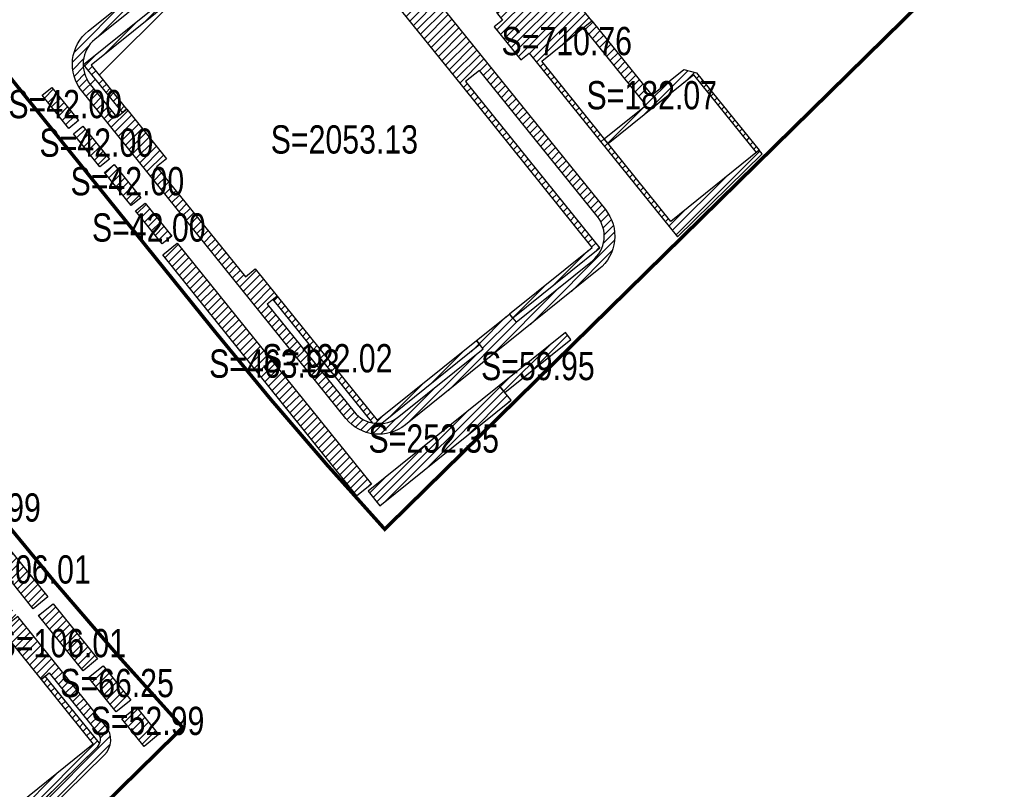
# Model space of a CAD drawing. Header units: millimetres. Extents: x 38389465 to 38395088, y 2473666 to 2480744.
# Tile 245 of 256: x 38394768 to 38395046, y 2477784 to 2478002. Entities that reach past the tile are written whole.
import ezdxf
from ezdxf.enums import TextEntityAlignment as Align

# ---------------------------------------------------------------- set-up
doc = ezdxf.new("R2010")
doc.units = ezdxf.units.MM
doc.header["$LTSCALE"] = 2
doc.linetypes.add('CENTER2', pattern=[1.125, 0.75, -0.125, 0.125, -0.125])
for name, color, linetype in [('MJZJ', 7, 'CONTINUOUS'), ('w-用地红线', 1, 'CONTINUOUS'), ('路面铺装', 143, 'CENTER2')]:
    doc.layers.add(name, color=color, linetype=linetype)
doc.styles.add('中等线体', font='txt', dxfattribs={"width": 0.8})
pattern_1 = [(45, (0, 0), (-1.131370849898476, 1.131370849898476), [])]

msp = doc.modelspace()

# ---------------------------------------------------------------- hatches: boundary and pattern name
at = {"layer": 'MJZJ', "linetype": 'ByBlock'}
h = msp.add_hatch(dxfattribs=at)
h.set_pattern_fill('411B', color=256, scale=2, style=0)
h.set_pattern_definition(pattern_1)
edge = h.paths.add_edge_path()
edge.add_line((38394858.80334742, 2478040.600576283), (38394875.71041975, 2478019.59980441))
edge.add_line((38394875.71041975, 2478019.59980441), (38394873.37502363, 2478017.717256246))
edge.add_line((38394873.37502363, 2478017.717256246), (38394856.47139608, 2478038.71312515))
edge.add_arc((38394849.45476053, 2478033.011124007), 9.041348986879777, 39.09870221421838, 128.5750090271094)
edge.add_line((38394843.81712991, 2478040.079583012), (38394789.13414594, 2477996.056041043))
edge.add_arc((38394794.92986508, 2477989.022065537), 9.114119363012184, 129.4871802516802, 218.5920891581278)
edge.add_line((38394787.80620919, 2477983.336935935), (38394795.32720499, 2477974.012304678))
edge.add_line((38394795.32720499, 2477974.012304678), (38394798.13123865, 2477976.27243394))
edge.add_line((38394798.13123865, 2477976.27243394), (38394809.38767843, 2477962.290479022))
edge.add_line((38394809.38767843, 2477962.290479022), (38394806.58233155, 2477960.031980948))
edge.add_line((38394806.58233155, 2477960.031980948), (38394831.66763315, 2477928.872790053))
edge.add_line((38394831.66763315, 2477928.872790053), (38394834.47166684, 2477931.13291933))
edge.add_line((38394834.47166684, 2477931.13291933), (38394840.68019456, 2477923.421124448))
edge.add_line((38394840.68019456, 2477923.421124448), (38394837.87616087, 2477921.160995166))
edge.add_line((38394837.87616087, 2477921.160995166), (38394862.393989, 2477890.709116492))
edge.add_arc((38394869.40443993, 2477896.353013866), 8.999999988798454, 218.8364669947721, 308.8364670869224)
edge.add_line((38394875.04833732, 2477889.342562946), (38394898.88834324, 2477908.527436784))
edge.add_line((38394898.88834324, 2477908.527436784), (38394897.00494164, 2477910.866865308))
edge.add_line((38394897.00494164, 2477910.866865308), (38394906.31144548, 2477918.362963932))
edge.add_line((38394906.31144548, 2477918.362963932), (38394908.19307603, 2477916.026367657))
edge.add_line((38394908.19307603, 2477916.026367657), (38394929.76124112, 2477933.41848375))
edge.add_arc((38394924.04823238, 2477940.430476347), 9.044695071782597, 309.1713659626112, 398.6064926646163)
edge.add_line((38394931.11620727, 2477946.074078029), (38394897.86379525, 2477987.300541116))
edge.add_line((38394897.86379525, 2477987.300541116), (38394893.89051311, 2477984.103006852))
edge.add_line((38394893.89051311, 2477984.103006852), (38394931.83101907, 2477936.978178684))
edge.add_line((38394931.83101907, 2477936.978178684), (38394907.29315265, 2477917.221737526))
edge.add_line((38394907.29315265, 2477917.221737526), (38394906.35039242, 2477918.394318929))
edge.add_line((38394906.35039242, 2477918.394318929), (38394929.71798672, 2477937.206846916))
edge.add_line((38394929.71798672, 2477937.206846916), (38394892.72114147, 2477983.162919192))
edge.add_line((38394892.72114147, 2477983.162919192), (38394868.26446345, 2478013.541277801))
edge.add_line((38394868.26446345, 2478013.541277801), (38394848.82211615, 2478037.6899869))
edge.add_line((38394848.82211615, 2478037.6899869), (38394788.06485083, 2477988.776190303))
edge.add_line((38394788.06485083, 2477988.776190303), (38394798.10047111, 2477976.311853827))
edge.add_line((38394798.10047111, 2477976.311853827), (38394796.93237331, 2477975.371454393))
edge.add_line((38394796.93237331, 2477975.371454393), (38394785.95935179, 2477988.999177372))
edge.add_line((38394785.95935179, 2477988.999177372), (38394849.05171046, 2478039.796412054))
edge.add_line((38394849.05171046, 2478039.796412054), (38394869.43363393, 2478014.48161566))
edge.add_line((38394869.43363393, 2478014.48161566), (38394875.74275587, 2478019.561647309))
edge.add_line((38394875.74275587, 2478019.561647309), (38394900.19820742, 2477989.182646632))
edge.add_line((38394900.19820742, 2477989.182646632), (38394933.43320269, 2477947.900637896))
edge.add_arc((38394924.08593477, 2477940.375441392), 11.99999999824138, -51.163532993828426, 38.83646697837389, ccw=False)
edge.add_line((38394931.61113128, 2477931.028173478), (38394876.92961393, 2477887.005773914))
edge.add_arc((38394869.40441744, 2477896.353041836), 11.99999998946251, 218.8364669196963, 308.836466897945, ccw=False)
edge.add_line((38394860.05714951, 2477888.827845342), (38394785.4322674, 2477981.521606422))
edge.add_arc((38394794.77953535, 2477989.046802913), 12.00000001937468, 128.8364426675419, 218.8364668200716, ccw=False)
edge.add_line((38394787.2543428, 2477998.394074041), (38394841.93587887, 2478042.416450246))
edge.add_arc((38394849.46107142, 2478033.069179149), 12.00000000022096, 38.836466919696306, 128.8364427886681, ccw=False)
edge.add_line((38394858.80833935, 2478040.594375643), (38394858.80334742, 2478040.600576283))
h = msp.add_hatch(dxfattribs=at)
h.set_pattern_fill('411B', color=256, scale=2, style=0)
h.set_pattern_definition(pattern_1)
edge = h.paths.add_edge_path()
edge.add_line((38394909.56590717, 2477990.304399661), (38394911.90324552, 2477992.186836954))
edge.add_line((38394911.90324552, 2477992.186836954), (38394953.78478305, 2477940.184401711))
edge.add_line((38394953.78478305, 2477940.184401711), (38394977.71214192, 2477963.696983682))
edge.add_line((38394977.71214192, 2477963.696983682), (38394976.91910212, 2477964.674548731))
edge.add_line((38394976.91910212, 2477964.674548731), (38394951.92090254, 2477944.549268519))
edge.add_line((38394951.92090254, 2477944.549268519), (38394915.42369607, 2477989.883516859))
edge.add_line((38394915.42369607, 2477989.883516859), (38394929.60038567, 2478001.296732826))
edge.add_line((38394929.60038567, 2478001.296732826), (38394927.09095614, 2478004.413679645))
edge.add_line((38394927.09095614, 2478004.413679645), (38394929.8398493, 2478006.62679205))
edge.add_arc((38394970.57070849, 2478034.717174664), 49.47800001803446, 200.3830214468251, 214.5924172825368, ccw=False)
edge.add_line((38394924.19076151, 2478017.48426999), (38394919.56586321, 2478013.760906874))
edge.add_line((38394919.56586321, 2478013.760906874), (38394900.31483623, 2478037.673170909))
edge.add_line((38394900.31483623, 2478037.673170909), (38394897.97801935, 2478035.791871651))
edge.add_line((38394897.97801935, 2478035.791871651), (38394915.53681284, 2478013.981580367))
edge.add_line((38394915.53681284, 2478013.981580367), (38394902.68573486, 2478003.635293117))
edge.add_line((38394902.68573486, 2478003.635293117), (38394904.37796926, 2478001.533376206))
edge.add_line((38394904.37796926, 2478001.533376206), (38394902.04051334, 2477999.651562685))
edge.add_line((38394902.04051334, 2477999.651562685), (38394909.56590717, 2477990.304399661))
h = msp.add_hatch(dxfattribs=at)
h.set_pattern_fill('411B', color=256, scale=2, style=0)
h.set_pattern_definition(pattern_1)
h.paths.add_polyline_path([(38394929.60038567, 2478001.296732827), (38394946.53207945, 2477980.265380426), (38394955.59350834, 2477987.56045766), (38394959.15289319, 2477986.57461578), (38394976.91910212, 2477964.674548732), (38394976.14382379, 2477964.050396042), (38394958.45961036, 2477986.016475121), (38394934.23668908, 2477966.515347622), (38394933.10790951, 2477967.917437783), (38394944.94778222, 2477977.449354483), (38394927.26356879, 2477999.415433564)])
h = msp.add_hatch(dxfattribs=at)
h.set_pattern_fill('411B', color=256, scale=2, style=0)
h.set_pattern_definition(pattern_1)
h.paths.add_polyline_path([(38394774.26976208, 2477980.237776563), (38394776.99604857, 2477982.432625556), (38394784.52124508, 2477973.08535766), (38394781.79495859, 2477970.890508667)])
h = msp.add_hatch(dxfattribs=at)
h.set_pattern_fill('411B', color=256, scale=2, style=0)
h.set_pattern_definition(pattern_1)
h.paths.add_polyline_path([(38394783.04915802, 2477969.33263068), (38394785.7754445, 2477971.527479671), (38394793.30064102, 2477962.180211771), (38394790.57435454, 2477959.98536278)])
h = msp.add_hatch(dxfattribs=at)
h.set_pattern_fill('411B', color=256, scale=2, style=0)
h.set_pattern_definition(pattern_1)
h.paths.add_polyline_path([(38394791.828554, 2477958.427484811), (38394794.55484038, 2477960.62233372), (38394802.08003688, 2477951.275065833), (38394799.3537505, 2477949.080216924)])
h = msp.add_hatch(dxfattribs=at)
h.set_pattern_fill('411B', color=256, scale=2, style=0)
h.set_pattern_definition(pattern_1)
h.paths.add_polyline_path([(38394800.60794996, 2477947.522338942), (38394803.33423629, 2477949.717187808), (38394810.85938583, 2477940.369978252), (38394808.1330995, 2477938.175129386)])
h = msp.add_hatch(dxfattribs=at)
h.set_pattern_fill('411B', color=256, scale=2, style=0)
h.set_pattern_definition(pattern_1)
h.paths.add_polyline_path([(38394808.29979791, 2477935.094221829), (38394812.42987888, 2477938.419222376), (38394867.29985801, 2477870.263607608), (38394863.16977704, 2477866.938607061)])
h = msp.add_hatch(dxfattribs=at)
h.set_pattern_fill('411B', color=256, scale=2, style=0)
h.set_pattern_definition(pattern_1)
edge = h.paths.add_edge_path()
edge.add_line((38394897.94588476, 2477909.696541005), (38394870.24304572, 2477887.392169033))
edge.add_arc((38394869.40443992, 2477896.353013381), 8.999999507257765, 258.8052134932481, 275.3464863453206, ccw=False)
edge.add_line((38394867.6571342, 2477887.524258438), (38394839.53873441, 2477922.497692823))
edge.add_line((38394839.53873441, 2477922.497692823), (38394840.68238162, 2477923.41840784))
edge.add_line((38394840.68238162, 2477923.41840784), (38394868.96286281, 2477888.301820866))
edge.add_line((38394868.96286281, 2477888.301820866), (38394897.00494164, 2477910.866865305))
edge.add_line((38394897.00494164, 2477910.866865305), (38394897.94588476, 2477909.696541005))
h = msp.add_hatch(dxfattribs=at)
h.set_pattern_fill('411B', color=256, scale=2, style=0)
h.set_pattern_definition(pattern_1)
h.paths.add_polyline_path([(38394905.01126451, 2477896.133796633), (38394923.70580033, 2477911.184189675), (38394922.13927989, 2477913.130010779), (38394903.44474407, 2477898.079617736)])
h = msp.add_hatch(dxfattribs=at)
h.set_pattern_fill('411B', color=256, scale=2, style=0)
h.set_pattern_definition(pattern_1)
h.paths.add_polyline_path([(38394869.69631492, 2477864.105099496), (38394906.76865277, 2477893.950892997), (38394903.44362684, 2477898.081005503), (38394866.37128899, 2477868.235212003)])
h = msp.add_hatch(dxfattribs=at)
h.set_pattern_fill('411B', color=256, scale=2, style=0)
h.set_pattern_definition(pattern_1)
h.paths.add_polyline_path([(38394759.13137416, 2477850.576815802), (38394763.26025202, 2477853.900847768), (38394775.80224065, 2477838.322074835), (38394771.67336279, 2477834.998042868)])
h = msp.add_hatch(dxfattribs=at)
h.set_pattern_fill('411B', color=256, scale=2, style=0)
h.set_pattern_definition(pattern_1)
edge = h.paths.add_edge_path()
edge.add_line((38394767.30883637, 2477832.76920948), (38394764.9720194, 2477830.887910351))
edge.add_line((38394764.9720194, 2477830.887910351), (38394762.63380289, 2477829.008410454))
edge.add_line((38394762.63380289, 2477829.008410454), (38394773.92182536, 2477814.987691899))
edge.add_line((38394773.92182536, 2477814.987691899), (38394776.25836466, 2477816.868767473))
edge.add_line((38394776.25836466, 2477816.868767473), (38394789.96907512, 2477799.83824037))
edge.add_arc((38394787.63225542, 2477797.956944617), 3.000000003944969, -45.50112146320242, 38.83638420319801, ccw=False)
edge.add_line((38394789.73494133, 2477795.81715211), (38394740.2726573, 2477747.212604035))
edge.add_arc((38394733.96459957, 2477753.631981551), 8.999999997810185, 218.8363842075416, 314.49887849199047, ccw=False)
edge.add_line((38394726.95414048, 2477747.988094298), (38394687.31750491, 2477797.222070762))
edge.add_arc((38394689.63698633, 2477799.124702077), 3.000000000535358, 128.837242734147, 219.3614487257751, ccw=False)
edge.add_line((38394687.75565556, 2477801.461493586), (38394728.34031492, 2477834.133153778))
edge.add_line((38394728.34031492, 2477834.133153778), (38394731.16216571, 2477830.628150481))
edge.add_line((38394731.16216571, 2477830.628150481), (38394740.50941455, 2477838.153370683))
edge.add_line((38394740.50941455, 2477838.153370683), (38394737.68782955, 2477841.658764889))
edge.add_line((38394737.68782955, 2477841.658764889), (38394746.64280158, 2477848.871028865))
edge.add_arc((38394748.52413233, 2477846.534237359), 2.999999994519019, 38.83638414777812, 128.8372426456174, ccw=False)
edge.add_line((38394750.86095203, 2477848.415533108), (38394750.85605843, 2477848.421812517))
edge.add_line((38394750.85605843, 2477848.421812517), (38394764.9720194, 2477830.887910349))
edge.add_line((38394764.9720194, 2477830.887910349), (38394767.30883637, 2477832.76920948))
edge.add_line((38394767.30883637, 2477832.76920948), (38394753.19777174, 2477850.296828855))
edge.add_arc((38394748.52413234, 2477846.534237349), 6.000000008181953, 38.83638420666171, 128.837242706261)
edge.add_line((38394744.76147081, 2477851.207820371), (38394685.8743248, 2477803.798285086))
edge.add_arc((38394689.63698632, 2477799.124702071), 5.999999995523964, 128.8372426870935, 219.2076712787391)
edge.add_line((38394684.98782717, 2477795.331903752), (38394724.61732078, 2477746.106798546))
edge.add_arc((38394733.96459957, 2477753.631981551), 12.00000000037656, 218.8363842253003, 314.4988785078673)
edge.add_line((38394742.37534321, 2477745.07281153), (38394791.83762725, 2477793.677359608))
edge.add_arc((38394787.63225543, 2477797.95694462), 6.000000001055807, 314.4988785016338, 398.8363842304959)
edge.add_line((38394792.30589482, 2477801.719536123), (38394767.30883637, 2477832.76920948))
h = msp.add_hatch(dxfattribs=at)
h.set_pattern_fill('411B', color=256, scale=2, style=0)
h.set_pattern_definition(pattern_1)
edge = h.paths.add_edge_path()
edge.add_line((38394726.28758769, 2477809.889828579), (38394698.47981533, 2477787.5019506))
edge.add_line((38394698.47981533, 2477787.5019506), (38394691.20596857, 2477796.53660668))
edge.add_line((38394691.20596857, 2477796.53660668), (38394750.40457636, 2477844.197372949))
edge.add_line((38394750.40457636, 2477844.197372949), (38394762.63313323, 2477829.008427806))
edge.add_line((38394762.63313323, 2477829.008427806), (38394763.80611571, 2477829.952759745))
edge.add_line((38394763.80611571, 2477829.952759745), (38394750.63848756, 2477846.308573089))
edge.add_line((38394750.63848756, 2477846.308573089), (38394688.24103882, 2477796.074104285))
edge.add_line((38394688.24103882, 2477796.074104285), (38394726.95347083, 2477747.988111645))
edge.add_arc((38394733.99507941, 2477753.670474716), 9.048397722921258, 218.9024700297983, 263.6855806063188)
edge.add_arc((38394733.94562683, 2477753.66045613), 9.033128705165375, 263.9903602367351, 314.4551724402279)
edge.add_line((38394740.27198765, 2477747.212621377), (38394755.69463129, 2477762.359392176))
edge.add_line((38394755.69463129, 2477762.359392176), (38394754.28723535, 2477764.107560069))
edge.add_line((38394754.28723535, 2477764.107560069), (38394742.0507986, 2477754.255554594))
edge.add_line((38394742.0507986, 2477754.255554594), (38394738.86594593, 2477751.691528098))
edge.add_line((38394738.86594593, 2477751.691528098), (38394733.56923619, 2477747.427026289))
edge.add_line((38394733.56923619, 2477747.427026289), (38394700.56972543, 2477788.415100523))
edge.add_line((38394700.56972543, 2477788.415100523), (38394721.29029825, 2477805.096593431))
edge.add_line((38394721.29029825, 2477805.096593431), (38394754.28723535, 2477764.107560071))
edge.add_line((38394754.28723535, 2477764.107560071), (38394755.69463129, 2477762.359392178))
edge.add_line((38394755.69463129, 2477762.359392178), (38394764.44913276, 2477770.957297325))
edge.add_line((38394764.44913276, 2477770.957297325), (38394789.73484015, 2477795.817728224))
edge.add_arc((38394787.63158601, 2477797.956961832), 2.99999973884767, 314.5141007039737, 339.7593029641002)
edge.add_line((38394790.44632833, 2477796.91906776), (38394775.12170439, 2477815.954233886))
edge.add_line((38394775.12170439, 2477815.954233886), (38394773.9211557, 2477814.987709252))
edge.add_line((38394773.9211557, 2477814.987709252), (38394788.65820564, 2477796.682891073))
edge.add_line((38394788.65820564, 2477796.682891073), (38394757.26731151, 2477771.410339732))
edge.add_line((38394757.26731151, 2477771.410339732), (38394726.28758769, 2477809.889828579))
h = msp.add_hatch(dxfattribs=at)
h.set_pattern_fill('411B', color=256, scale=2, style=0)
h.set_pattern_definition(pattern_1)
h.paths.add_polyline_path([(38394773.24031126, 2477833.052725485), (38394777.3687666, 2477836.376417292), (38394789.91206734, 2477820.796014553), (38394785.783612, 2477817.472322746)])
h = msp.add_hatch(dxfattribs=at)
h.set_pattern_fill('411B', color=256, scale=2, style=0)
h.set_pattern_definition(pattern_1)
h.paths.add_polyline_path([(38394787.35081049, 2477815.52452026), (38394791.47997303, 2477818.848781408), (38394799.31739039, 2477809.113694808), (38394795.18822785, 2477805.78943366)])
h = msp.add_hatch(dxfattribs=at)
h.set_pattern_fill('411B', color=256, scale=2, style=0)
h.set_pattern_definition(pattern_1)
h.paths.add_polyline_path([(38394796.75825202, 2477803.841197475), (38394800.88666801, 2477807.164857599), (38394807.15633636, 2477799.377118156), (38394803.02792037, 2477796.053458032)])

# ---------------------------------------------------------------- linework, layer by layer
at = {"layer": 'w-用地红线', "linetype": 'CENTER2', "ltscale": 10, "const_width": 1, "flags": 128}
for points in [[(38394644.46617416, 2478419.97604713), (38394644.45950175, 2478419.987131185), (38394640.65995327, 2478426.298398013), (38394659.42195328, 2478433.594398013), (38394678.42895328, 2478440.222398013), (38394678.83795327, 2478440.357398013), (38394679.44195327, 2478440.555398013), (38394680.04495327, 2478440.752398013), (38394680.64995328, 2478440.949398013), (38394681.25395327, 2478441.145398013), (38394681.85895327, 2478441.341398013), (38394682.46395327, 2478441.536398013), (38394683.06995327, 2478441.730398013), (38394683.67595328, 2478441.924398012), (38394684.28195328, 2478442.117398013), (38394684.87395328, 2478442.305398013), (38394685.48195327, 2478442.497398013), (38394686.08895327, 2478442.689398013), (38394686.69695327, 2478442.880398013), (38394687.30495327, 2478443.071398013), (38394687.91395327, 2478443.261398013), (38394688.52295327, 2478443.450398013), (38394689.13195328, 2478443.639398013), (38394689.74195328, 2478443.827398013), (38394690.35195328, 2478444.015398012), (38394690.96195327, 2478444.203398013), (38394691.57295328, 2478444.390398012), (38394692.18395327, 2478444.576398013), (38394692.79595327, 2478444.762398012), (38394693.40695328, 2478444.947398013), (38394694.01995327, 2478445.132398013), (38394694.63195328, 2478445.316398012), (38394695.24495327, 2478445.500398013), (38394695.85795327, 2478445.683398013), (38394696.47195327, 2478445.866398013), (38394697.08495327, 2478446.049398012), (38394697.69995327, 2478446.230398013), (38394698.31395327, 2478446.412398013), (38394698.92895328, 2478446.593398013), (38394699.54395327, 2478446.773398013), (38394700.15995327, 2478446.953398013), (38394700.77595327, 2478447.132398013), (38394701.39195327, 2478447.311398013), (38394702.00795327, 2478447.490398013), (38394702.62495327, 2478447.668398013), (38394703.24195328, 2478447.846398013), (38394703.46395327, 2478447.910398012), (38394703.85995328, 2478448.023398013), (38394704.47795327, 2478448.200398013), (38394705.09595327, 2478448.376398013), (38394705.71395327, 2478448.552398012), (38394706.33295327, 2478448.727398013), (38394706.95195327, 2478448.902398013), (38394707.57195327, 2478449.077398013), (38394708.19095327, 2478449.251398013), (38394708.81095327, 2478449.424398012), (38394709.43195327, 2478449.598398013), (38394710.05195327, 2478449.771398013), (38394710.67295327, 2478449.943398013), (38394711.29395327, 2478450.115398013), (38394711.91595327, 2478450.287398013), (38394712.53795327, 2478450.458398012), (38394713.15995327, 2478450.629398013), (38394713.78295327, 2478450.799398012), (38394714.40495327, 2478450.969398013), (38394715.02795327, 2478451.139398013), (38394715.65195327, 2478451.308398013), (38394716.27495328, 2478451.477398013), (38394716.89895327, 2478451.645398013), (38394717.52395327, 2478451.813398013), (38394718.14795327, 2478451.981398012), (38394718.77295327, 2478452.148398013), (38394719.39795327, 2478452.315398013), (38394720.02295327, 2478452.482398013), (38394720.64895327, 2478452.648398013), (38394721.27495328, 2478452.814398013), (38394721.90095327, 2478452.980398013), (38394722.52795327, 2478453.145398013), (38394723.15495327, 2478453.310398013), (38394723.78195328, 2478453.475398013), (38394724.40895327, 2478453.639398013), (38394725.03695327, 2478453.803398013), (38394725.66495328, 2478453.966398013), (38394726.29295328, 2478454.129398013), (38394726.92195328, 2478454.292398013), (38394727.54995327, 2478454.455398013), (38394728.17895328, 2478454.617398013), (38394728.80895327, 2478454.779398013), (38394729.43795327, 2478454.941398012), (38394730.06795327, 2478455.102398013), (38394730.69795328, 2478455.263398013), (38394731.32895327, 2478455.424398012), (38394731.95895328, 2478455.584398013), (38394732.58995327, 2478455.744398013), (38394733.22095327, 2478455.904398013), (38394733.85295327, 2478456.064398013), (38394734.48395327, 2478456.223398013), (38394735.11595327, 2478456.382398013), (38394735.74895328, 2478456.541398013), (38394737.01395328, 2478456.858398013), (38394737.64695327, 2478457.016398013), (38394738.91395327, 2478457.331398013), (38394739.54695328, 2478457.488398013), (38394740.81595327, 2478457.802398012), (38394741.44995327, 2478457.958398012), (38394742.71995328, 2478458.271398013), (38394743.35495327, 2478458.427398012), (38394744.62595327, 2478458.737398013), (38394745.26195327, 2478458.893398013), (38394746.53495327, 2478459.202398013), (38394747.80895327, 2478459.511398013), (38394749.08295327, 2478459.819398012), (38394750.35895327, 2478460.127398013), (38394751.63495328, 2478460.433398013), (38394752.91295327, 2478460.739398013), (38394754.19095327, 2478461.044398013), (38394755.46995328, 2478461.349398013), (38394756.74995327, 2478461.653398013), (38394758.03095327, 2478461.956398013), (38394759.31295327, 2478462.259398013), (38394760.59595327, 2478462.562398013), (38394761.87995327, 2478462.863398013), (38394763.16395327, 2478463.165398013), (38394763.44595327, 2478463.231398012), (38394762.13095327, 2478457.122398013), (38394762.34995327, 2478456.148398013), (38394762.53295327, 2478455.332398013), (38394811.89195327, 2478471.863398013), (38394834.61795327, 2478478.092398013), (38394836.26495327, 2478478.543398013), (38394844.95695327, 2478480.925398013), (38394844.97295327, 2478480.929398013), (38394874.95395327, 2478488.659398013), (38394883.89395327, 2478490.964398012), (38394887.06495328, 2478491.693398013), (38394890.54395327, 2478492.493398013), (38394892.15395328, 2478492.762398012), (38394899.71195327, 2478494.565398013), (38394903.96395327, 2478495.580398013), (38394936.70195327, 2478503.108398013), (38394938.00995328, 2478497.475398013), (38394938.97795327, 2478493.307398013), (38394939.50295328, 2478491.048398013), (38394940.09795327, 2478488.487398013), (38394941.18095327, 2478483.824398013), (38394942.20895328, 2478479.399398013), (38394967.53695327, 2478370.344398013), (38394969.84995327, 2478360.387398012), (38394970.51795328, 2478357.513398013), (38394970.75395327, 2478356.496398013), (38394970.87395328, 2478355.980398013), (38394983.50095327, 2478301.615398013), (38394985.15395328, 2478294.496398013), (38394986.69695327, 2478287.854398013), (38395007.18195327, 2478199.652398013), (38395011.85495327, 2478179.535398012), (38395012.62495327, 2478176.220398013), (38395013.14395327, 2478173.982398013), (38395025.98495328, 2478118.698398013), (38395029.20895328, 2478104.816398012), (38395029.76895327, 2478102.404398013), (38395037.13995327, 2478070.670398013), (38395042.30195327, 2478048.443398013), (38395044.66595327, 2478038.264398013), (38395045.66795328, 2478029.072398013), (38395024.69195327, 2478008.460398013), (38394916.58595327, 2477902.228398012), (38394907.76995327, 2477893.565398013), (38394899.13695327, 2477885.082398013), (38394871.06095327, 2477857.492398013), (38394864.17195328, 2477865.181398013), (38394854.74295327, 2477875.706398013), (38394840.78095327, 2477891.969398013), (38394838.81295327, 2477894.261398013), (38394837.05995327, 2477896.392398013), (38394823.27695327, 2477913.146398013), (38394819.13095327, 2477918.296398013), (38394720.04095327, 2478041.379398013), (38394714.79095327, 2478047.899398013), (38394707.03790148, 2478057.530444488), (38394654.51889393, 2478122.766438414), (38394641.19789201, 2478139.312436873), (38394608.20288727, 2478180.296433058), (38394510.55687325, 2478301.585421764), (38394509.41687308, 2478303.000421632), (38394501.54487146, 2478316.991420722), (38394498.84686965, 2478332.72442041), (38394498.94686959, 2478333.234420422), (38394500.4698687, 2478340.988420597), (38394502.57786745, 2478351.717420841), (38394504.85286706, 2478355.071421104), (38394506.95886671, 2478358.177421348), (38394513.24386563, 2478367.444422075), (38394529.3501097, 2478377.81035345), (38394586.95966909, 2478399.588899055), (38394644.46285955, 2478419.981437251)], [(38394656.28095327, 2477991.939398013), (38394656.29195327, 2477991.948398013), (38394656.79695328, 2477992.355398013), (38394673.70795327, 2477971.349398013), (38394760.94195327, 2477862.994398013), (38394778.15995327, 2477842.079398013), (38394795.82995328, 2477821.545398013), (38394813.94495327, 2477801.403398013), (38394813.44095327, 2477800.907398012), (38394812.05195327, 2477799.543398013), (38394810.95395327, 2477798.464398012), (38394780.49895328, 2477768.537398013), (38394771.91195327, 2477760.098398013), (38394701.76995327, 2477691.172398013), (38394688.77095328, 2477678.399398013), (38394660.77695327, 2477650.891398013), (38394551.06395327, 2477543.080398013), (38394546.00795327, 2477538.112398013), (38394536.46095327, 2477535.287398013), (38394526.34595327, 2477530.315398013), (38394519.65795327, 2477527.870398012), (38394509.16595327, 2477525.481398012), (38394503.21195327, 2477522.966398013), (38394499.29395327, 2477521.311398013), (38394495.18095327, 2477518.973398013), (38394492.49795327, 2477517.973398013), (38394492.43395327, 2477517.949398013), (38394478.29695328, 2477511.428398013), (38394478.13895328, 2477511.355398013), (38394472.33595327, 2477509.719398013), (38394470.41095328, 2477509.176398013), (38394463.30595327, 2477509.201398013), (38394454.47695328, 2477506.846398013), (38394451.51895327, 2477507.727398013), (38394451.50495327, 2477507.731398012), (38394451.41295327, 2477507.736398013), (38394451.37795328, 2477507.728398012), (38394451.22895327, 2477507.693398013), (38394443.02695327, 2477508.163398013), (38394427.89995328, 2477513.609398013), (38394416.33595327, 2477520.131398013), (38394415.41395327, 2477520.398398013), (38394412.51795328, 2477520.949398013), (38394404.97195327, 2477522.119398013), (38394403.58895327, 2477521.915398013), (38394390.11095327, 2477521.745398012), (38394389.48195327, 2477521.368398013), (38394385.82095327, 2477521.667398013), (38394385.98495328, 2477520.922398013), (38394385.84795327, 2477520.018398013), (38394385.83495327, 2477519.933398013), (38394385.71395327, 2477519.466398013), (38394385.02495328, 2477519.239398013), (38394381.99895328, 2477520.476398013), (38394375.79295328, 2477523.013398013), (38394363.07595327, 2477528.211398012), (38394359.67995327, 2477530.945398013), (38394356.69695327, 2477533.346398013), (38394356.42695327, 2477533.373398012), (38394346.43295328, 2477530.563398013), (38394334.87995327, 2477526.180398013), (38394329.64695327, 2477527.203398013), (38394325.30895327, 2477528.052398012), (38394317.94695327, 2477535.078398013), (38394314.45695327, 2477537.850398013), (38394313.64995328, 2477539.301398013), (38394307.62195327, 2477539.931398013), (38394303.05095328, 2477541.813398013), (38394300.49595328, 2477546.049398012), (38394300.89995328, 2477553.781398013), (38394302.51695327, 2477565.174398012), (38394306.78195328, 2477595.515398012), (38394308.23695327, 2477601.487398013), (38394309.33695327, 2477606.003398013), (38394311.01795328, 2477609.599398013), (38394312.13995327, 2477609.821398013), (38394314.68512788, 2477610.323432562), (38394305.8709513, 2477626.74639809), (38394323.83595011, 2477636.980400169), (38394308.92794709, 2477663.150398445), (38394343.57693417, 2477774.895402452), (38394344.09593397, 2477776.570402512), (38394389.19293121, 2477800.384407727), (38394400.438927, 2477836.795409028), (38394376.65592179, 2477881.834406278), (38394385.36891853, 2477910.074407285), (38394385.3059184, 2477911.218407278), (38394390.84584593, 2477929.171383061), (38394392.23911621, 2477928.001335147), (38394396.85204268, 2477943.030513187), (38394407.66707252, 2477978.000027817), (38394406.41781063, 2477978.352209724), (38394406.06216523, 2477978.484206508), (38394407.13291021, 2477981.956409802), (38394409.78490922, 2477990.551410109), (38394442.97689679, 2478098.124413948), (38394478.61989266, 2478133.76741807), (38394514.26288854, 2478169.409422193), (38394581.67009392, 2478082.635197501), (38394632.66890567, 2478021.268435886), (38394656.28090906, 2477991.939438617)]]:
    msp.add_lwpolyline(points, close=True, dxfattribs=at)
at = {"layer": '路面铺装', "linetype": 'ByBlock', "flags": 128}
for points in [[(38394875.74275587, 2478019.561647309), (38394900.19820742, 2477989.182646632), (38394933.43320269, 2477947.900637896, -0.4142135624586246), (38394931.61113128, 2477931.028173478), (38394876.92961393, 2477887.005773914, -0.4142135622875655), (38394860.05714951, 2477888.827845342), (38394785.4322674, 2477981.521606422, -0.4142136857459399), (38394787.2543428, 2477998.394074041), (38394841.93587887, 2478042.416450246, -0.414213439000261)], [(38394843.81712991, 2478040.079583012), (38394789.13414594, 2477996.056041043, 0.4096452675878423), (38394787.80620919, 2477983.336935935), (38394795.32720499, 2477974.012304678), (38394798.13123865, 2477976.27243394), (38394809.38767843, 2477962.290479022), (38394806.58233155, 2477960.031980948), (38394831.66763315, 2477928.872790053), (38394834.47166684, 2477931.13291933), (38394840.68019456, 2477923.421124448), (38394837.87616087, 2477921.160995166), (38394862.393989, 2477890.709116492, 0.4142135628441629), (38394875.04833732, 2477889.342562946), (38394898.88834324, 2477908.527436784), (38394897.00494164, 2477910.866865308), (38394906.31144548, 2477918.362963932), (38394908.19307603, 2477916.026367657), (38394929.76124112, 2477933.41848375, 0.411328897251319), (38394931.11620727, 2477946.074078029), (38394897.86379525, 2477987.300541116), (38394893.89051311, 2477984.103006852), (38394931.83101907, 2477936.978178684), (38394907.29315265, 2477917.221737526), (38394906.35039242, 2477918.394318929), (38394929.71798672, 2477937.206846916), (38394892.72114147, 2477983.162919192), (38394868.26446345, 2478013.541277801)], [(38394764.44913276, 2477770.957297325), (38394789.73484015, 2477795.817728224, 0.1106006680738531), (38394790.44632833, 2477796.91906776), (38394775.12170439, 2477815.954233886), (38394773.9211557, 2477814.987709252), (38394788.65820564, 2477796.682891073), (38394757.26731151, 2477771.410339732), (38394726.28758769, 2477809.889828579), (38394698.47981533, 2477787.5019506), (38394691.20596857, 2477796.53660668), (38394750.40457636, 2477844.197372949), (38394762.63313323, 2477829.008427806), (38394763.80611571, 2477829.952759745), (38394750.63848756, 2477846.308573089), (38394688.24103882, 2477796.074104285), (38394726.95347083, 2477747.988111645, 0.1979287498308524)], [(38394742.37534321, 2477745.07281153), (38394791.83762725, 2477793.677359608, 0.3855546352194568), (38394792.30589482, 2477801.719536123), (38394767.30883637, 2477832.76920948), (38394764.9720194, 2477830.887910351), (38394762.63380289, 2477829.008410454), (38394773.92182536, 2477814.987691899), (38394776.25836466, 2477816.868767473), (38394789.96907512, 2477799.83824037, -0.3855546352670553), (38394789.73494133, 2477795.81715211), (38394740.2726573, 2477747.212604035, -0.4434652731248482)]]:
    msp.add_lwpolyline(points, format="xyb", dxfattribs=at)
msp.add_lwpolyline([(38394848.82211615, 2478037.6899869), (38394788.06485083, 2477988.776190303), (38394798.10047111, 2477976.311853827), (38394796.93237331, 2477975.371454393), (38394785.95935179, 2477988.999177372), (38394849.05171046, 2478039.796412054)], dxfattribs=at)
for points in [[(38394909.56590717, 2477990.304399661), (38394911.90324552, 2477992.186836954), (38394953.78478305, 2477940.184401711), (38394977.71214192, 2477963.696983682), (38394976.91910212, 2477964.674548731), (38394951.92090254, 2477944.549268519), (38394915.42369607, 2477989.883516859), (38394929.60038567, 2478001.296732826), (38394927.09095614, 2478004.413679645), (38394929.8398493, 2478006.62679205, -0.0620797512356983), (38394924.19076151, 2478017.48426999), (38394919.56586321, 2478013.760906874), (38394900.31483623, 2478037.673170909), (38394897.97801935, 2478035.791871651), (38394915.53681284, 2478013.981580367), (38394902.68573486, 2478003.635293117), (38394904.37796926, 2478001.533376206), (38394902.04051334, 2477999.651562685)], [(38394897.94588476, 2477909.696541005), (38394870.24304572, 2477887.392169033, -0.0723005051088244), (38394867.6571342, 2477887.524258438), (38394839.53873441, 2477922.497692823), (38394840.68238162, 2477923.41840784), (38394868.96286281, 2477888.301820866), (38394897.00494164, 2477910.866865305)]]:
    msp.add_lwpolyline(points, format="xyb", close=True, dxfattribs=at)
for points in [[(38394929.60038567, 2478001.296732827), (38394946.53207945, 2477980.265380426), (38394955.59350834, 2477987.56045766), (38394959.15289319, 2477986.57461578), (38394976.91910212, 2477964.674548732), (38394976.14382379, 2477964.050396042), (38394958.45961036, 2477986.016475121), (38394934.23668908, 2477966.515347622), (38394933.10790951, 2477967.917437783), (38394944.94778222, 2477977.449354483), (38394927.26356879, 2477999.415433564)], [(38394774.26976208, 2477980.237776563), (38394776.99604857, 2477982.432625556), (38394784.52124508, 2477973.08535766), (38394781.79495859, 2477970.890508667)], [(38394783.04915802, 2477969.33263068), (38394785.7754445, 2477971.527479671), (38394793.30064102, 2477962.180211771), (38394790.57435454, 2477959.98536278)], [(38394791.828554, 2477958.427484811), (38394794.55484038, 2477960.62233372), (38394802.08003688, 2477951.275065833), (38394799.3537505, 2477949.080216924)], [(38394800.60794996, 2477947.522338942), (38394803.33423629, 2477949.717187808), (38394810.85938583, 2477940.369978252), (38394808.1330995, 2477938.175129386)], [(38394808.29979791, 2477935.094221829), (38394812.42987888, 2477938.419222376), (38394867.29985801, 2477870.263607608), (38394863.16977704, 2477866.938607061)], [(38394905.01126451, 2477896.133796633), (38394923.70580033, 2477911.184189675), (38394922.13927989, 2477913.130010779), (38394903.44474407, 2477898.079617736)], [(38394869.69631492, 2477864.105099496), (38394906.76865277, 2477893.950892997), (38394903.44362684, 2477898.081005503), (38394866.37128899, 2477868.235212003)], [(38394759.13137416, 2477850.576815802), (38394763.26025202, 2477853.900847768), (38394775.80224065, 2477838.322074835), (38394771.67336279, 2477834.998042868)], [(38394787.35081049, 2477815.52452026), (38394791.47997303, 2477818.848781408), (38394799.31739039, 2477809.113694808), (38394795.18822785, 2477805.78943366)], [(38394796.75825202, 2477803.841197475), (38394800.88666801, 2477807.164857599), (38394807.15633636, 2477799.377118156), (38394803.02792037, 2477796.053458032)]]:
    msp.add_lwpolyline(points, close=True, dxfattribs=at)
at = {"layer": '路面铺装', "linetype": 'ByBlock', "elevation": 0.0001024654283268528, "flags": 128}
msp.add_lwpolyline([(38394773.24031126, 2477833.052725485), (38394777.3687666, 2477836.376417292), (38394789.91206734, 2477820.796014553), (38394785.783612, 2477817.472322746)], close=True, dxfattribs=at)

# ---------------------------------------------------------------- texts
at = {"layer": 'MJZJ', "linetype": 'ByBlock', "style": '中等线体', "width": 0.8}
for s, p in [('S=710.76', (38394922.51204087, 2477995.590124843)), ('S=182.07', (38394946.53207945, 2477980.265380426)), ('S=42.00', (38394780.75864682, 2477977.758991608)), ('S=2053.13', (38394859.65956713, 2477967.758228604)), ('S=42.00', (38394789.53804275, 2477966.853845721)), ('S=42.00', (38394798.31743863, 2477955.948699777)), ('S=42.00', (38394804.37052473, 2477942.848734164)), ('S=463.93', (38394839.86486845, 2477904.341414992)), ('S=122.02', (38394854.82262221, 2477905.860114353)), ('S=59.95', (38394914.35853242, 2477903.658993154)), ('S=252.35', (38394884.90745791, 2477883.158108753)), ('S=105.99', (38394755.42080797, 2477863.63838384)), ('S=106.01', (38394769.53124633, 2477846.111461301)), ('S=106.01', (38394779.51196162, 2477825.262524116, 0.0001024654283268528)), ('S=66.25', (38394795.39868171, 2477813.981238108)), ('S=52.99', (38394804.02150218, 2477803.270987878))]:
    msp.add_text(s, height=8, dxfattribs=at).set_placement(p, align=Align.MIDDLE)

doc.saveas('drawing.dxf')
